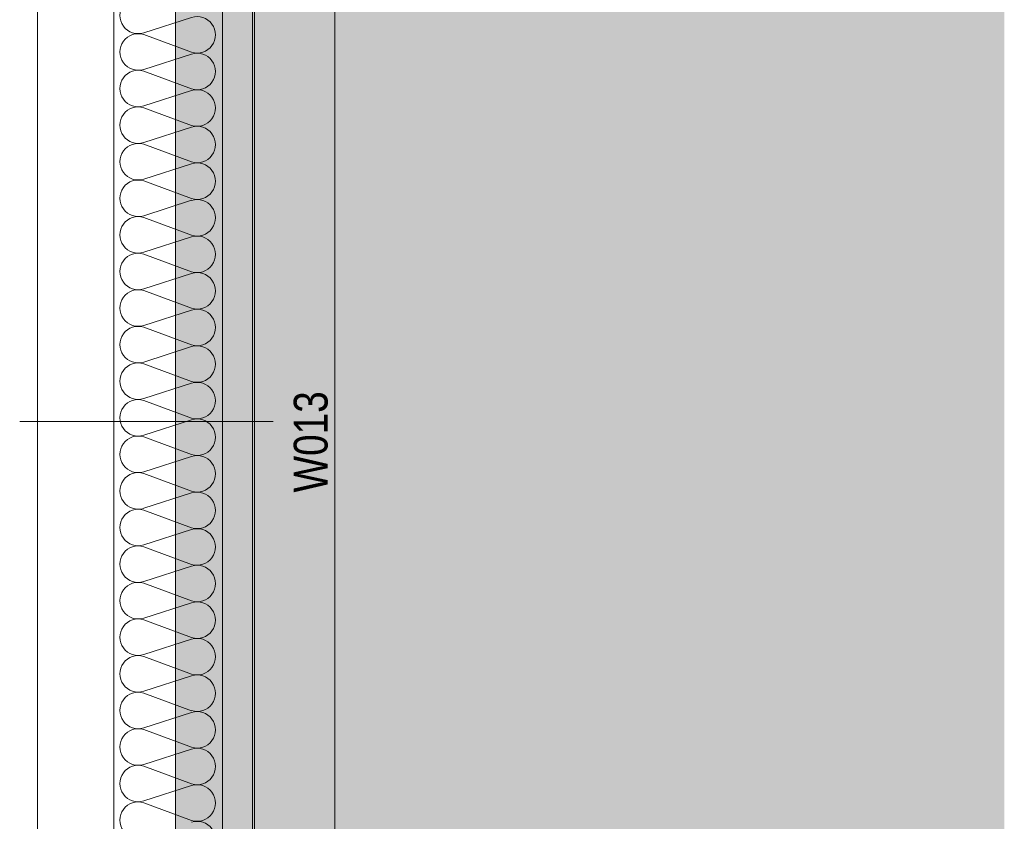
# Model space of a CAD drawing. Extents: x -620 to 300, y 62 to 1112.
# Tile 45 of 88: x 27 to 77, y 416 to 457. Entities that reach past the tile are written whole.
import ezdxf
from ezdxf.lldxf.tags import DXFTag

# ---------------------------------------------------------------- set-up
doc = ezdxf.new("R2010")
doc.units = 0
doc.layers.get('0').update_dxf_attribs({"lineweight": 13})
for name, color, linetype, lineweight, true_color in [('30 -33 Aussenwände- 7 Fassade_ Elemente', 7, 'Continuous', 9, 0x00aacc), ('30 -35 Decken- 1 Konstruktion-Träger- Stahlbeton', 7, 'grob-A06G9RP38I', 13, 0x33aa00), ('iwb_Layout BA_Markierung', 7, 'Continuous', 9, 0xbadcdc), ('iwb_Schraffur_Unterzug', 7, 'Continuous', 5, 0xffffcc)]:
    doc.layers.add(name, color=color, linetype=linetype, lineweight=lineweight, true_color=true_color)
doc.layers.add('70 -71 Achsen- 1 Gebäudeachsen', color=7, linetype='STRICHPUNKT2-A06G9RP48I', lineweight=18)
doc.layers.add('70 -75 Raumstempel- 3 Wandstempel', color=7, linetype='Continuous', lineweight=50)
doc.styles.get("Standard").update_dxf_attribs({"font": 'ARIALN.TTF'})
tags = doc.linetypes.add('grob-A06G9RP38I', pattern=[14, 3, -8, 3]).pattern_tags.tags
tags[8:9] = [DXFTag(74, 4), DXFTag(75, 0), DXFTag(340, '0'), DXFTag(46, 0.0), DXFTag(50, 0.0), DXFTag(44, 0.0), DXFTag(45, 0.0)]
tags[6:7] = [DXFTag(74, 4), DXFTag(75, 0), DXFTag(340, '0'), DXFTag(46, 0.0), DXFTag(50, 0.0), DXFTag(44, 0.0), DXFTag(45, 0.0)]
tags[4:5] = [DXFTag(74, 4), DXFTag(75, 0), DXFTag(340, '0'), DXFTag(46, 0.0), DXFTag(50, 0.0), DXFTag(44, 0.0), DXFTag(45, 0.0)]
tags = doc.linetypes.add('STRICHPUNKT2-A06G9RP48I', pattern=[12.7, 6.35, -3.175, 0, -3.175]).pattern_tags.tags
tags[10:11] = [DXFTag(74, 4), DXFTag(75, 0), DXFTag(340, '0'), DXFTag(46, 0.0), DXFTag(50, 0.0), DXFTag(44, 0.0), DXFTag(45, 0.0)]
tags[8:9] = [DXFTag(74, 4), DXFTag(75, 0), DXFTag(340, '0'), DXFTag(46, 0.0), DXFTag(50, 0.0), DXFTag(44, 0.0), DXFTag(45, 0.0)]
tags[6:7] = [DXFTag(74, 4), DXFTag(75, 0), DXFTag(340, '0'), DXFTag(46, 0.0), DXFTag(50, 0.0), DXFTag(44, 0.0), DXFTag(45, 0.0)]
tags[4:5] = [DXFTag(74, 4), DXFTag(75, 0), DXFTag(340, '0'), DXFTag(46, 0.0), DXFTag(50, 0.0), DXFTag(44, 0.0), DXFTag(45, 0.0)]

# ---------------------------------------------------------------- blocks, each defined once
blk = doc.blocks.new('Polygon-A06G9ROX8I')
at = {"color": 0, "linetype": 'ByBlock', "lineweight": -2, "ltscale": 0.13}
blk.add_solid([(41.663, 86.61), (41.495, 1083.814), (76.501, 86.518), (76.501, 1083.814)], dxfattribs=at)
blk = doc.blocks.new('Referenz-A06G9RP68I')
at = {"layer": '30 -33 Aussenwände- 7 Fassade_ Elemente', "color": 0, "linetype": 'Continuous', "lineweight": -2, "ltscale": 0.13}
for p, q in [((31.753, 384.634), (31.753, 549.634)), ((37.213, 545.134), (37.213, 389.134)), ((38.713, 389.134), (38.713, 545.134)), ((27.913, 389.634), (27.913, 544.634)), ((31.753, 544.634), (31.753, 389.634)), ((33.253, 455.998), (35.653, 456.769)), ((35.653, 455.021), (33.253, 455.908)), ((33.253, 454.159), (35.653, 454.931)), ((35.653, 453.182), (33.253, 454.069)), ((33.253, 452.321), (35.653, 453.092)), ((35.653, 451.344), (33.253, 452.231)), ((33.253, 450.482), (35.653, 451.254)), ((35.653, 449.505), (33.253, 450.392)), ((33.253, 448.644), (35.653, 449.415)), ((35.653, 447.667), (33.253, 448.554)), ((33.253, 446.805), (35.653, 447.577)), ((35.653, 445.828), (33.253, 446.715)), ((33.253, 444.967), (35.653, 445.738)), ((35.653, 443.99), (33.253, 444.877)), ((33.253, 443.128), (35.653, 443.9)), ((35.653, 442.151), (33.253, 443.038)), ((33.253, 441.29), (35.653, 442.061)), ((35.653, 440.313), (33.253, 441.2)), ((33.253, 439.451), (35.653, 440.223)), ((35.653, 438.474), (33.253, 439.361)), ((33.253, 437.613), (35.653, 438.384)), ((35.653, 436.635), (33.253, 437.523)), ((33.253, 435.774), (35.653, 436.545)), ((35.653, 434.797), (33.253, 435.684)), ((33.253, 433.936), (35.653, 434.707)), ((35.653, 432.958), (33.253, 433.846)), ((33.253, 432.097), (35.653, 432.868)), ((35.653, 431.12), (33.253, 432.007)), ((33.253, 430.259), (35.653, 431.03)), ((35.653, 429.281), (33.253, 430.169)), ((33.253, 428.42), (35.653, 429.191)), ((35.653, 427.443), (33.253, 428.33)), ((33.253, 426.582), (35.653, 427.353)), ((35.653, 425.604), (33.253, 426.492)), ((33.253, 424.743), (35.653, 425.514)), ((35.653, 423.766), (33.253, 424.653)), ((33.253, 422.904), (35.653, 423.676)), ((35.653, 421.927), (33.253, 422.814)), ((33.253, 421.066), (35.653, 421.837)), ((35.653, 420.089), (33.253, 420.976)), ((33.253, 419.227), (35.653, 419.999)), ((35.653, 418.25), (33.253, 419.137)), ((33.253, 417.389), (35.653, 418.16)), ((35.653, 416.412), (33.253, 417.299))]:
    blk.add_line(p, q, dxfattribs=at)
for centre, major_axis, end_param in [((32.971, 456.872), (0.282, 0.874), 3.764652), ((35.935, 455.895), (-0.282, -0.874), 3.765224), ((32.971, 455.034), (0.282, 0.874), 3.764652), ((35.935, 454.056), (-0.282, -0.874), 3.765224), ((32.971, 453.195), (0.282, 0.874), 3.764652), ((35.935, 452.218), (-0.282, -0.874), 3.765224), ((32.971, 451.357), (0.282, 0.874), 3.764652), ((35.935, 450.379), (-0.282, -0.874), 3.765224), ((32.971, 449.518), (0.282, 0.874), 3.764652), ((35.935, 448.541), (-0.282, -0.874), 3.765224), ((32.971, 447.68), (0.282, 0.874), 3.764652), ((35.935, 446.702), (-0.282, -0.874), 3.765224), ((32.971, 445.841), (0.282, 0.874), 3.764652), ((35.935, 444.864), (-0.282, -0.874), 3.765224), ((32.971, 444.003), (0.282, 0.874), 3.764652), ((35.935, 443.025), (-0.282, -0.874), 3.765224), ((32.971, 442.164), (0.282, 0.874), 3.764652), ((35.935, 441.187), (-0.282, -0.874), 3.765224), ((32.971, 440.325), (0.282, 0.874), 3.764652), ((35.935, 439.348), (-0.282, -0.874), 3.765224), ((32.971, 438.487), (0.282, 0.874), 3.764652), ((35.935, 437.51), (-0.282, -0.874), 3.765224), ((32.971, 436.648), (0.282, 0.874), 3.764652), ((35.935, 435.671), (-0.282, -0.874), 3.765224), ((32.971, 434.81), (0.282, 0.874), 3.764652), ((35.935, 433.833), (-0.282, -0.874), 3.765224), ((32.971, 432.971), (0.282, 0.874), 3.764652), ((35.935, 431.994), (-0.282, -0.874), 3.765224), ((32.971, 431.133), (0.282, 0.874), 3.764652), ((35.935, 430.156), (-0.282, -0.874), 3.765224), ((32.971, 429.294), (0.282, 0.874), 3.764652), ((35.935, 428.317), (-0.282, -0.874), 3.765224), ((32.971, 427.456), (0.282, 0.874), 3.764652), ((35.935, 426.479), (-0.282, -0.874), 3.765224), ((32.971, 425.617), (0.282, 0.874), 3.764652), ((35.935, 424.64), (-0.282, -0.874), 3.765224), ((32.971, 423.779), (0.282, 0.874), 3.764652), ((35.935, 422.802), (-0.282, -0.874), 3.765224), ((32.971, 421.94), (0.282, 0.874), 3.764652), ((35.935, 420.963), (-0.282, -0.874), 3.765224), ((32.971, 420.102), (0.282, 0.874), 3.764652), ((35.935, 419.124), (-0.282, -0.874), 3.765224), ((32.971, 418.263), (0.282, 0.874), 3.764652), ((35.935, 417.286), (-0.282, -0.874), 3.765224), ((32.971, 416.425), (0.282, 0.874), 3.764652), ((35.935, 415.447), (-0.282, -0.874), 3.765224)]:
    blk.add_ellipse(centre, major_axis=major_axis, ratio=1, start_param=0, end_param=end_param, dxfattribs=at)
at = {"layer": '30 -35 Decken- 1 Konstruktion-Träger- Stahlbeton', "color": 0, "lineweight": -2}
for p, q in [((34.853, 388.634), (34.853, 605.634)), ((42.853, 388.634), (42.853, 605.634))]:
    blk.add_line(p, q, dxfattribs=at)
at = {"layer": '70 -71 Achsen- 1 Gebäudeachsen', "color": 0, "linetype": 'STRICHPUNKT2-A06G9RP48I', "lineweight": -2, "ltscale": 0.13}
blk.add_line((38.824, 1084.554), (38.824, 85.114), dxfattribs=at)
at = {"layer": '70 -75 Raumstempel- 3 Wandstempel', "color": 0, "linetype": 'Continuous', "lineweight": -2, "ltscale": 0.13}
blk.add_line((39.757, 436.458), (27.017, 436.458), dxfattribs=at)
at = {"layer": '70 -75 Raumstempel- 3 Wandstempel', "color": 0, "linetype": 'ByBlock', "lineweight": -2, "ltscale": 0.13, "insert": (40.791, 432.894), "char_height": 1.7, "attachment_point": 1, "rotation": 90}
blk.add_mtext('{\\fArial Narrow;W013}', dxfattribs=at)
blk = doc.blocks.new('Referenz-A06G9RP88I')
at = {"layer": 'iwb_Schraffur_Unterzug', "linetype": 'Continuous', "ltscale": 0.13}
blk.add_solid([(34.825, 388.191), (34.825, 605.614), (42.825, 388.191), (42.825, 605.614)], dxfattribs=at)

msp = doc.modelspace()

# ---------------------------------------------------------------- block references
at = {"color": 8, "lineweight": 13, "ltscale": 0.13, "true_color": 0x808080}
msp.add_blockref('Referenz-A06G9RP68I', (0, 0), dxfattribs=at)
at = {"color": 8, "lineweight": 25, "ltscale": 0.25, "true_color": 0x808080}
msp.add_blockref('Referenz-A06G9RP88I', (0, 0), dxfattribs=at)
at = {"layer": 'iwb_Layout BA_Markierung', "ltscale": 0.13}
msp.add_blockref('Polygon-A06G9ROX8I', (0, 0), dxfattribs=at)

doc.saveas('drawing.dxf')
